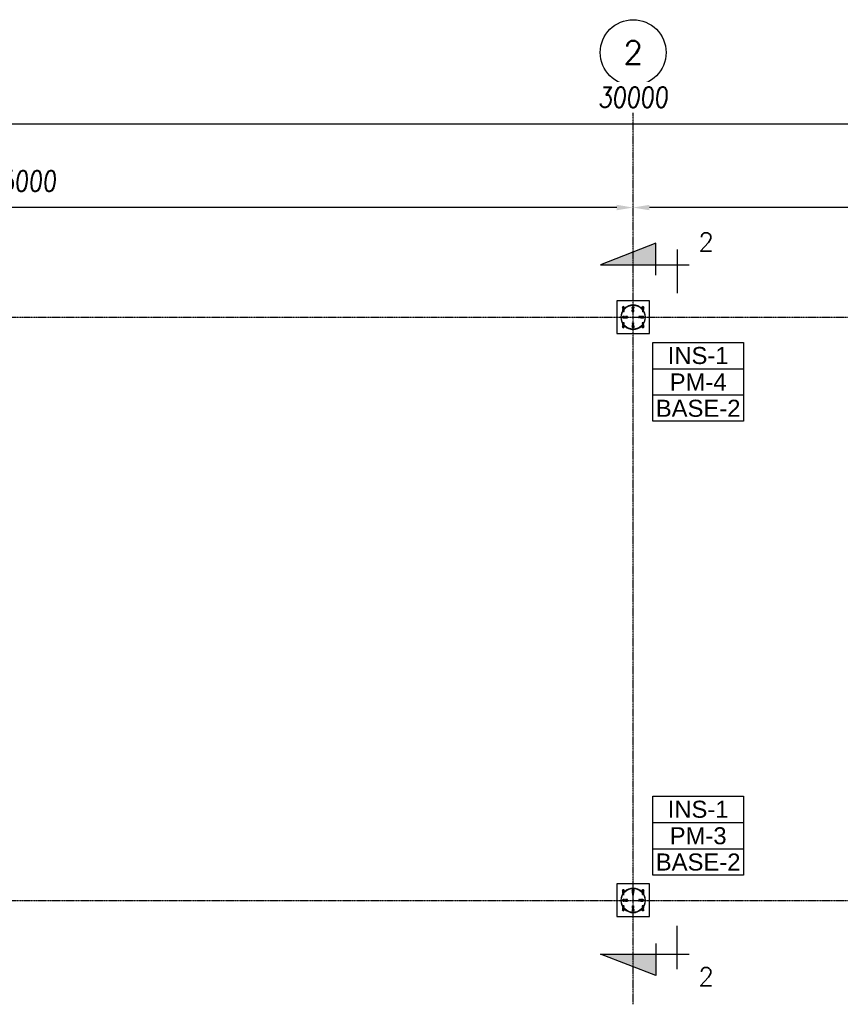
# Model space of a CAD drawing. Extents: x 238371 to 273404, y 87275 to 132019.
# Tile 8 of 10: x 248431 to 258491, y 119946 to 132019. Entities that reach past the tile are written whole.
import ezdxf
from ezdxf.enums import TextEntityAlignment as Align

# ---------------------------------------------------------------- set-up
doc = ezdxf.new("R2010")
doc.units = 0
doc.header["$LTSCALE"] = 10
doc.header["$MEASUREMENT"] = 0
doc.linetypes.add('DASHDOT', pattern=[1, 0.5, -0.25, 0, -0.25])
doc.linetypes.add('HIDDEN', pattern=[0.375, 0.25, -0.125])
doc.layers.get('0').update_dxf_attribs({"linetype": 'CONTINUOUS'})
doc.layers.get('Defpoints').update_dxf_attribs({"linetype": 'CONTINUOUS'})
for name, color, linetype in [('A', 2, 'DASHDOT'), ('BOLA', 4, 'CONTINUOUS'), ('COTAS', 7, 'CONTINUOUS'), ('FORIR', 4, 'CONTINUOUS'), ('G', 3, 'CONTINUOUS'), ('S', 7, 'CONTINUOUS'), ('TR', 6, 'HIDDEN')]:
    doc.layers.add(name, color=color, linetype=linetype)
doc.layers.add('REGUA80', color=4, linetype='CONTINUOUS', lineweight=25)
doc.styles.add('PADRAO MTL', font='txt.shx', dxfattribs={"width": 0.8, "oblique": 5})
doc.styles.add('REGUA175', font='txt.shx', dxfattribs={"width": 0.7, "height": 4.45})
doc.styles.get("Standard").update_dxf_attribs({"font": 'txt.shx', "width": 0.7, "oblique": 5})
doc.styles.add('Texto', font='arial.ttf')
doc.styles.add('TXT', font='txt.shx', dxfattribs={"width": 0.7})
doc.dimstyles.new('1-100', dxfattribs={"dimscale": 100, "dimtxt": 2.5, "dimasz": 2, "dimexe": 2, "dimexo": 2, "dimgap": 2, "dimtad": 1, "dimdec": 0, "dimdsep": 46, "dimtxsty": 'PADRAO MTL', "dimcen": 3, "dimclrd": 1, "dimclre": 1, "dimclrt": 7, "dimadec": 0, "dimazin": 0, "dimtfac": 1, "dimtdec": 0, "dimtmove": 0, "dimatfit": 3, "dimfxl": 1, "dimtfill": 1, "dimtolj": 1, "dimarcsym": 0})

# ---------------------------------------------------------------- blocks, each defined once
blk = doc.blocks.new('3D_INFOM')
blk.add_point((0, 0))
at = {"layer": 'FORIR', "flags": 1}
blk.add_attdef('MARK', (8, -4), '', height=5.26, dxfattribs=at)
blk = doc.blocks.new('3D_INFOTEXT')
blk.add_point((0, 0))
at = {"flags": 1}
for tag, p in [('MAR_PEZ', (7, 4)), ('POS_PEZ', (8, -4)), ('NOM_PRO', (8, -13)), ('LUN_PRO', (7, -22)), ('MAT_PRO', (8, -30)), ('HANDLE', (7, -39))]:
    blk.add_attdef(tag, p, '', height=5.26, dxfattribs=at)
blk = doc.blocks.new('Bola_3')
at = {"layer": 'BOLA'}
blk.add_circle((5.04, -1.01), 4.03, dxfattribs=at)
at = {"layer": 'BOLA', "color": 3, "style": 'REGUA175'}
blk.add_attdef('Z1B', text='', height=2.85, dxfattribs=at).set_placement((5.04, -1.01), align=Align.MIDDLE)
blk = doc.blocks.new('*D6')
at = {"layer": 'COTAS', "color": 1, "lineweight": -2, "transparency": 16777216}
blk.add_line((270751, 129715), (256151, 129715), dxfattribs=at)
at = {"layer": 'COTAS', "color": 1, "transparency": 16777216}
for points in [[(256151, 129749), (256151, 129682), (255951, 129715)], [(270751, 129749), (270751, 129682), (270951, 129715)]]:
    blk.add_solid(points, dxfattribs=at)
at = {"layer": 'Defpoints', "color": 0, "transparency": 16777216}
for p in [(255951, 129715), (255951, 129715), (270951, 129715)]:
    blk.add_point(p, dxfattribs=at)
at = {"layer": 'COTAS', "color": 7, "transparency": 16777216, "insert": (263451, 130040), "char_height": 250, "attachment_point": 5, "style": 'PADRAO MTL', "bg_fill": 3, "box_fill_scale": 1.25, "bg_fill_color": 256, "bg_fill_true_color": 13158600, "bg_fill_transparency": 0}
blk.add_mtext('\\A1;15000', dxfattribs=at)
blk = doc.blocks.new('*D7')
at = {"layer": 'COTAS', "color": 1, "lineweight": -2, "transparency": 16777216}
blk.add_line((255751, 129715), (241151, 129715), dxfattribs=at)
at = {"layer": 'COTAS', "color": 1, "transparency": 16777216}
for points in [[(241151, 129749), (241151, 129682), (240951, 129715)], [(255751, 129749), (255751, 129682), (255951, 129715)]]:
    blk.add_solid(points, dxfattribs=at)
at = {"layer": 'Defpoints', "color": 0, "transparency": 16777216}
for p in [(240951, 129715), (240951, 129715), (255951, 129715)]:
    blk.add_point(p, dxfattribs=at)
at = {"layer": 'COTAS', "color": 7, "transparency": 16777216, "insert": (248451, 130040), "char_height": 250, "attachment_point": 5, "style": 'PADRAO MTL', "bg_fill": 3, "box_fill_scale": 1.25, "bg_fill_color": 256, "bg_fill_true_color": 13158600, "bg_fill_transparency": 0}
blk.add_mtext('\\A1;15000', dxfattribs=at)
blk = doc.blocks.new('*D9')
at = {"layer": 'COTAS', "color": 1, "lineweight": -2, "transparency": 16777216}
blk.add_line((241151, 130742), (270751, 130742), dxfattribs=at)
at = {"layer": 'COTAS', "color": 1, "transparency": 16777216}
for points in [[(241151, 130775), (241151, 130708), (240951, 130742)], [(270751, 130775), (270751, 130708), (270951, 130742)]]:
    blk.add_solid(points, dxfattribs=at)
at = {"layer": 'Defpoints', "color": 0, "transparency": 16777216}
for p in [(240951, 130742), (270951, 130742), (270951, 130742)]:
    blk.add_point(p, dxfattribs=at)
at = {"layer": 'COTAS', "color": 7, "transparency": 16777216, "insert": (255951, 131067), "char_height": 250, "attachment_point": 5, "style": 'PADRAO MTL', "bg_fill": 3, "box_fill_scale": 1.25, "bg_fill_color": 256, "bg_fill_true_color": 13158600, "bg_fill_transparency": 0}
blk.add_mtext('\\A1;30000', dxfattribs=at)
blk = doc.blocks.new('NOM_PILAR')
for p, q in [((-5.56, -3.22), (5.56, -3.22)), ((-5.56, -6.44), (5.56, -6.44))]:
    blk.add_line(p, q)
blk.add_lwpolyline([(-5.56, 0), (5.56, 0), (5.56, -9.67), (-5.56, -9.67)], close=True)
at = {"layer": 'REGUA80', "style": 'Texto'}
for tag, p in [('PILAR', (0, -2.65)), ('20X30', (0, -5.9)), ('CHU-02', (0, -9.12))]:
    blk.add_attdef(tag, text='', height=2.09, dxfattribs=at).set_placement(p, align=Align.CENTER)
blk = doc.blocks.new('Sim-corte')
blk.add_hatch(color=1).paths.add_polyline_path([(16.36, 2.74), (9.57, 5.38), (9.57, 2.74)])
at = {"color": 1}
for points in [[(9.57, 1.46), (9.57, 5.38), (16.36, 2.74), (5.49, 2.74)], [(6.97, 4.6), (6.97, -0.74)]]:
    blk.add_lwpolyline(points, dxfattribs=at)
at = {"color": 0, "style": 'TXT', "oblique": -180, "text_generation_flag": 6}
blk.add_attdef('1', (3.64, 4.4), '', height=2.24, rotation=180, dxfattribs=at)

msp = doc.modelspace()

# ---------------------------------------------------------------- linework, layer by layer
at = {"layer": 'A'}
for p, q in [((255951.1, 119946), (255951.1, 131213)), ((239880.8, 128370.6), (272700.5, 128370.6)), ((239880.8, 121220.6), (272700.5, 121220.6))]:
    msp.add_line(p, q, dxfattribs=at)
at = {"layer": 'G'}
for p, q in [((255751.1, 128571.7), (255751.1, 128491.7)), ((256151.1, 128571.7), (255751.1, 128571.7)), ((255751.1, 128491.7), (255751.1, 128371.7)), ((255820.6, 128491.7), (255823.7, 128499.1)), ((255823.7, 128484.3), (255820.6, 128491.7)), ((255824.3, 128498.5), (255821.5, 128491.7)), ((255821.5, 128491.7), (255824.3, 128485)), ((255823.7, 128499.1), (255831.1, 128502.2)), ((255831.1, 128481.2), (255823.7, 128484.3)), ((255831.1, 128501.2), (255824.3, 128498.5)), ((255824.3, 128485), (255831.1, 128482.2)), ((255831.1, 128502.2), (255838.5, 128499.1)), ((255837.8, 128498.5), (255831.1, 128501.2)), ((255831.1, 128482.2), (255837.8, 128485)), ((255838.5, 128484.3), (255831.1, 128481.2)), ((255840.6, 128491.7), (255837.8, 128498.5)), ((255837.8, 128485), (255840.6, 128491.7)), ((255838.5, 128499.1), (255841.6, 128491.7)), ((255841.6, 128491.7), (255838.5, 128484.3)), ((255940.6, 128491.7), (255943.7, 128499.1)), ((255943.7, 128484.3), (255940.6, 128491.7)), ((255944.3, 128498.5), (255941.5, 128491.7)), ((255941.5, 128491.7), (255944.3, 128485)), ((255943.7, 128499.1), (255951.1, 128502.2)), ((255951.1, 128481.2), (255943.7, 128484.3)), ((255951.1, 128501.2), (255944.3, 128498.5)), ((255944.3, 128485), (255951.1, 128482.2)), ((255951.1, 128502.2), (255958.5, 128499.1)), ((255957.8, 128498.5), (255951.1, 128501.2)), ((255951.1, 128482.2), (255957.8, 128485)), ((255958.5, 128484.3), (255951.1, 128481.2)), ((255960.6, 128491.7), (255957.8, 128498.5)), ((255957.8, 128485), (255960.6, 128491.7)), ((255958.5, 128499.1), (255961.6, 128491.7)), ((255961.2, 128490.8), (255958.5, 128484.3)), ((255961.6, 128491.7), (255961.2, 128490.8)), ((256060.6, 128490.8), (256063.7, 128498.3)), ((256063.7, 128483.4), (256060.6, 128490.8)), ((256064.3, 128498.5), (256061.5, 128491.7)), ((256061.5, 128491.7), (256064.3, 128485)), ((256063.7, 128498.3), (256071.1, 128501.3)), ((256071.1, 128480.3), (256063.7, 128483.4)), ((256071.1, 128501.2), (256064.3, 128498.5)), ((256064.3, 128485), (256071.1, 128482.2)), ((256071.1, 128501.3), (256078.5, 128498.3)), ((256077.8, 128498.5), (256071.1, 128501.2)), ((256071.1, 128482.2), (256077.8, 128485)), ((256078.5, 128483.4), (256071.1, 128480.3)), ((256080.6, 128491.7), (256077.8, 128498.5)), ((256077.8, 128485), (256080.6, 128491.7)), ((256078.5, 128498.3), (256081.6, 128490.8)), ((256081.6, 128490.8), (256078.5, 128483.4)), ((256151.1, 128171.7), (256151.1, 128571.7)), ((255751.1, 128371.7), (255751.1, 128251.7)), ((255820.6, 128371.7), (255823.7, 128379.1)), ((255823.7, 128364.3), (255820.6, 128371.7)), ((255824.3, 128378.5), (255821.5, 128371.7)), ((255821.5, 128371.7), (255824.3, 128365)), ((255823.7, 128379.1), (255831.1, 128382.2)), ((255831.1, 128361.2), (255823.7, 128364.3)), ((255831.1, 128381.2), (255824.3, 128378.5)), ((255824.3, 128365), (255831.1, 128362.2)), ((255831.1, 128382.2), (255838.5, 128379.1)), ((255837.8, 128378.5), (255831.1, 128381.2)), ((255831.1, 128362.2), (255837.8, 128365)), ((255838.5, 128364.3), (255831.1, 128361.2)), ((255840.6, 128371.7), (255837.8, 128378.5)), ((255837.8, 128365), (255840.6, 128371.7)), ((255838.5, 128379.1), (255841.6, 128371.7)), ((255841.6, 128371.7), (255838.5, 128364.3)), ((256060.6, 128371.7), (256063.7, 128379.1)), ((256063.7, 128364.3), (256060.6, 128371.7)), ((256064.3, 128378.5), (256061.5, 128371.7)), ((256061.5, 128371.7), (256064.3, 128365)), ((256063.7, 128379.1), (256071.1, 128382.2)), ((256071.1, 128361.2), (256063.7, 128364.3)), ((256071.1, 128381.2), (256064.3, 128378.5)), ((256064.3, 128365), (256071.1, 128362.2)), ((256071.1, 128382.2), (256078.5, 128379.1)), ((256077.8, 128378.5), (256071.1, 128381.2)), ((256071.1, 128362.2), (256077.8, 128365)), ((256078.5, 128364.3), (256071.1, 128361.2)), ((256080.6, 128371.7), (256077.8, 128378.5)), ((256077.8, 128365), (256080.6, 128371.7)), ((256078.5, 128379.1), (256081.6, 128371.7)), ((256081.6, 128371.7), (256078.5, 128364.3)), ((255751.1, 128251.7), (255751.1, 128171.7)), ((255820.6, 128251.7), (255823.7, 128259.1)), ((255823.7, 128244.3), (255820.6, 128251.7)), ((255824.3, 128258.5), (255821.5, 128251.7)), ((255821.5, 128251.7), (255824.3, 128245)), ((255823.7, 128259.1), (255831.1, 128262.2)), ((255831.1, 128241.2), (255823.7, 128244.3)), ((255831.1, 128261.2), (255824.3, 128258.5)), ((255824.3, 128245), (255831.1, 128242.2)), ((255831.1, 128262.2), (255838.5, 128259.1)), ((255837.8, 128258.5), (255831.1, 128261.2)), ((255831.1, 128242.2), (255837.8, 128245)), ((255838.5, 128244.3), (255831.1, 128241.2)), ((255840.6, 128251.7), (255837.8, 128258.5)), ((255837.8, 128245), (255840.6, 128251.7)), ((255838.5, 128259.1), (255841.6, 128251.7)), ((255841.6, 128251.7), (255838.5, 128244.3)), ((255940.6, 128251.7), (255943.7, 128259.1)), ((255943.7, 128244.3), (255940.6, 128251.7)), ((255944.3, 128258.5), (255941.5, 128251.7)), ((255941.5, 128251.7), (255944.3, 128245)), ((255943.7, 128259.1), (255951.1, 128262.2)), ((255951.1, 128241.2), (255943.7, 128244.3)), ((255951.1, 128261.2), (255944.3, 128258.5)), ((255944.3, 128245), (255951.1, 128242.2)), ((255951.1, 128262.2), (255958.5, 128259.1)), ((255957.8, 128258.5), (255951.1, 128261.2)), ((255951.1, 128242.2), (255957.8, 128245)), ((255958.5, 128244.3), (255951.1, 128241.2)), ((255960.6, 128251.7), (255957.8, 128258.5)), ((255957.8, 128245), (255960.6, 128251.7)), ((255958.5, 128259.1), (255961.6, 128251.7)), ((255961.6, 128251.7), (255958.5, 128244.3)), ((256060.6, 128251.7), (256063.7, 128259.1)), ((256063.7, 128244.3), (256060.6, 128251.7)), ((256064.3, 128258.5), (256061.5, 128251.7)), ((256061.5, 128251.7), (256064.3, 128245)), ((256063.7, 128259.1), (256071.1, 128262.2)), ((256071.1, 128241.2), (256063.7, 128244.3)), ((256071.1, 128261.2), (256064.3, 128258.5)), ((256064.3, 128245), (256071.1, 128242.2)), ((256071.1, 128262.2), (256078.5, 128259.1)), ((256077.8, 128258.5), (256071.1, 128261.2)), ((256071.1, 128242.2), (256077.8, 128245)), ((256078.5, 128244.3), (256071.1, 128241.2)), ((256080.6, 128251.7), (256077.8, 128258.5)), ((256077.8, 128245), (256080.6, 128251.7)), ((256078.5, 128259.1), (256081.6, 128251.7)), ((256081.6, 128251.7), (256078.5, 128244.3)), ((255751.1, 128171.7), (256151.1, 128171.7)), ((255751.1, 121421.7), (255751.1, 121341.7)), ((256151.1, 121421.7), (255751.1, 121421.7)), ((255751.1, 121341.7), (255751.1, 121221.7)), ((255820.6, 121341.7), (255823.7, 121349.1)), ((255823.7, 121334.3), (255820.6, 121341.7)), ((255824.3, 121348.5), (255821.5, 121341.7)), ((255821.5, 121341.7), (255824.3, 121335)), ((255823.7, 121349.1), (255831.1, 121352.2)), ((255831.1, 121331.2), (255823.7, 121334.3)), ((255831.1, 121351.2), (255824.3, 121348.5)), ((255824.3, 121335), (255831.1, 121332.2)), ((255831.1, 121352.2), (255838.5, 121349.1)), ((255837.8, 121348.5), (255831.1, 121351.2)), ((255831.1, 121332.2), (255837.8, 121335)), ((255838.5, 121334.3), (255831.1, 121331.2)), ((255840.6, 121341.7), (255837.8, 121348.5)), ((255837.8, 121335), (255840.6, 121341.7)), ((255838.5, 121349.1), (255841.6, 121341.7)), ((255841.6, 121341.7), (255838.5, 121334.3)), ((255940.6, 121341.7), (255943.7, 121349.1)), ((255943.7, 121334.3), (255940.6, 121341.7)), ((255944.3, 121348.5), (255941.5, 121341.7)), ((255941.5, 121341.7), (255944.3, 121335)), ((255943.7, 121349.1), (255951.1, 121352.2)), ((255951.1, 121331.2), (255943.7, 121334.3)), ((255951.1, 121351.2), (255944.3, 121348.5)), ((255944.3, 121335), (255951.1, 121332.2)), ((255951.1, 121352.2), (255958.5, 121349.1)), ((255957.8, 121348.5), (255951.1, 121351.2)), ((255951.1, 121332.2), (255957.8, 121335)), ((255958.5, 121334.3), (255951.1, 121331.2)), ((255960.6, 121341.7), (255957.8, 121348.5)), ((255957.8, 121335), (255960.6, 121341.7)), ((255958.5, 121349.1), (255961.6, 121341.7)), ((255961.2, 121340.8), (255958.5, 121334.3)), ((255961.6, 121341.7), (255961.2, 121340.8)), ((256060.6, 121340.8), (256063.7, 121348.3)), ((256063.7, 121333.4), (256060.6, 121340.8)), ((256064.3, 121348.5), (256061.5, 121341.7)), ((256061.5, 121341.7), (256064.3, 121335)), ((256063.7, 121348.3), (256071.1, 121351.3)), ((256071.1, 121330.3), (256063.7, 121333.4)), ((256071.1, 121351.2), (256064.3, 121348.5)), ((256064.3, 121335), (256071.1, 121332.2)), ((256071.1, 121351.3), (256078.5, 121348.3)), ((256077.8, 121348.5), (256071.1, 121351.2)), ((256071.1, 121332.2), (256077.8, 121335)), ((256078.5, 121333.4), (256071.1, 121330.3)), ((256080.6, 121341.7), (256077.8, 121348.5)), ((256077.8, 121335), (256080.6, 121341.7)), ((256078.5, 121348.3), (256081.6, 121340.8)), ((256081.6, 121340.8), (256078.5, 121333.4)), ((256151.1, 121021.7), (256151.1, 121421.7)), ((255751.1, 121221.7), (255751.1, 121101.7)), ((255820.6, 121221.7), (255823.7, 121229.1)), ((255823.7, 121214.3), (255820.6, 121221.7)), ((255824.3, 121228.5), (255821.5, 121221.7)), ((255821.5, 121221.7), (255824.3, 121215)), ((255823.7, 121229.1), (255831.1, 121232.2)), ((255831.1, 121211.2), (255823.7, 121214.3)), ((255831.1, 121231.2), (255824.3, 121228.5)), ((255824.3, 121215), (255831.1, 121212.2)), ((255831.1, 121232.2), (255838.5, 121229.1)), ((255837.8, 121228.5), (255831.1, 121231.2)), ((255831.1, 121212.2), (255837.8, 121215)), ((255838.5, 121214.3), (255831.1, 121211.2)), ((255840.6, 121221.7), (255837.8, 121228.5)), ((255837.8, 121215), (255840.6, 121221.7)), ((255838.5, 121229.1), (255841.6, 121221.7)), ((255841.6, 121221.7), (255838.5, 121214.3)), ((256060.6, 121221.7), (256063.7, 121229.1)), ((256063.7, 121214.3), (256060.6, 121221.7)), ((256064.3, 121228.5), (256061.5, 121221.7)), ((256061.5, 121221.7), (256064.3, 121215)), ((256063.7, 121229.1), (256071.1, 121232.2)), ((256071.1, 121211.2), (256063.7, 121214.3)), ((256071.1, 121231.2), (256064.3, 121228.5)), ((256064.3, 121215), (256071.1, 121212.2)), ((256071.1, 121232.2), (256078.5, 121229.1)), ((256077.8, 121228.5), (256071.1, 121231.2)), ((256071.1, 121212.2), (256077.8, 121215)), ((256078.5, 121214.3), (256071.1, 121211.2)), ((256080.6, 121221.7), (256077.8, 121228.5)), ((256077.8, 121215), (256080.6, 121221.7)), ((256078.5, 121229.1), (256081.6, 121221.7)), ((256081.6, 121221.7), (256078.5, 121214.3)), ((255751.1, 121101.7), (255751.1, 121021.7)), ((255820.6, 121101.7), (255823.7, 121109.1)), ((255823.7, 121094.3), (255820.6, 121101.7)), ((255824.3, 121108.5), (255821.5, 121101.7)), ((255821.5, 121101.7), (255824.3, 121095)), ((255823.7, 121109.1), (255831.1, 121112.2)), ((255831.1, 121091.2), (255823.7, 121094.3)), ((255831.1, 121111.2), (255824.3, 121108.5)), ((255824.3, 121095), (255831.1, 121092.2)), ((255831.1, 121112.2), (255838.5, 121109.1)), ((255837.8, 121108.5), (255831.1, 121111.2)), ((255831.1, 121092.2), (255837.8, 121095)), ((255838.5, 121094.3), (255831.1, 121091.2)), ((255840.6, 121101.7), (255837.8, 121108.5)), ((255837.8, 121095), (255840.6, 121101.7)), ((255838.5, 121109.1), (255841.6, 121101.7)), ((255841.6, 121101.7), (255838.5, 121094.3)), ((255940.6, 121101.7), (255943.7, 121109.1)), ((255943.7, 121094.3), (255940.6, 121101.7)), ((255944.3, 121108.5), (255941.5, 121101.7)), ((255941.5, 121101.7), (255944.3, 121095)), ((255943.7, 121109.1), (255951.1, 121112.2)), ((255951.1, 121091.2), (255943.7, 121094.3)), ((255951.1, 121111.2), (255944.3, 121108.5)), ((255944.3, 121095), (255951.1, 121092.2)), ((255951.1, 121112.2), (255958.5, 121109.1)), ((255957.8, 121108.5), (255951.1, 121111.2)), ((255951.1, 121092.2), (255957.8, 121095)), ((255958.5, 121094.3), (255951.1, 121091.2)), ((255960.6, 121101.7), (255957.8, 121108.5)), ((255957.8, 121095), (255960.6, 121101.7)), ((255958.5, 121109.1), (255961.6, 121101.7)), ((255961.6, 121101.7), (255958.5, 121094.3)), ((256060.6, 121101.7), (256063.7, 121109.1)), ((256063.7, 121094.3), (256060.6, 121101.7)), ((256064.3, 121108.5), (256061.5, 121101.7)), ((256061.5, 121101.7), (256064.3, 121095)), ((256063.7, 121109.1), (256071.1, 121112.2)), ((256071.1, 121091.2), (256063.7, 121094.3)), ((256071.1, 121111.2), (256064.3, 121108.5)), ((256064.3, 121095), (256071.1, 121092.2)), ((256071.1, 121112.2), (256078.5, 121109.1)), ((256077.8, 121108.5), (256071.1, 121111.2)), ((256071.1, 121092.2), (256077.8, 121095)), ((256078.5, 121094.3), (256071.1, 121091.2)), ((256080.6, 121101.7), (256077.8, 121108.5)), ((256077.8, 121095), (256080.6, 121101.7)), ((256078.5, 121109.1), (256081.6, 121101.7)), ((256081.6, 121101.7), (256078.5, 121094.3)), ((255751.1, 121021.7), (256151.1, 121021.7))]:
    msp.add_line(p, q, dxfattribs=at)
at = {"layer": 'S'}
for p, q in [((255826.4, 128453.6), (255812.5, 128427.7)), ((255845, 128476.3), (255826.4, 128453.6)), ((255829.5, 128451.5), (255847.7, 128473.7)), ((255867.7, 128495), (255845, 128476.3)), ((255847.7, 128473.7), (255869.8, 128491.9)), ((255893.7, 128508.9), (255867.7, 128495)), ((255869.8, 128491.9), (255895.1, 128505.4)), ((255921.8, 128517.4), (255893.7, 128508.9)), ((255895.1, 128505.4), (255922.5, 128513.7)), ((255951.1, 128520.3), (255921.8, 128517.4)), ((255922.5, 128513.7), (255951.1, 128516.5)), ((255980.3, 128517.4), (255951.1, 128520.3)), ((255951.1, 128516.5), (255979.6, 128513.7)), ((255979.6, 128513.7), (256007, 128505.4)), ((256008.5, 128508.9), (255980.3, 128517.4)), ((256007, 128505.4), (256032.3, 128491.9)), ((256034.4, 128495), (256008.5, 128508.9)), ((256032.3, 128491.9), (256054.5, 128473.7)), ((256057.1, 128476.3), (256034.4, 128495)), ((256054.5, 128473.7), (256072.7, 128451.5)), ((256075.8, 128453.6), (256057.1, 128476.3)), ((256089.7, 128427.7), (256075.8, 128453.6)), ((255804, 128399.5), (255801.1, 128370.3)), ((255801.1, 128370.3), (255804, 128341)), ((255812.5, 128427.7), (255804, 128399.5)), ((255804, 128341), (255812.5, 128312.9)), ((255804.8, 128370.3), (255807.6, 128398.8)), ((255807.6, 128341.7), (255804.8, 128370.3)), ((255807.6, 128398.8), (255816, 128426.2)), ((255816, 128314.3), (255807.6, 128341.7)), ((255816, 128426.2), (255829.5, 128451.5)), ((256072.7, 128451.5), (256086.2, 128426.2)), ((256086.2, 128426.2), (256094.5, 128398.8)), ((256094.5, 128341.7), (256086.2, 128314.3)), ((256098.2, 128399.5), (256089.7, 128427.7)), ((256089.7, 128312.9), (256098.2, 128341)), ((256094.5, 128398.8), (256097.3, 128370.3)), ((256097.3, 128370.3), (256094.5, 128341.7)), ((256101.1, 128370.3), (256098.2, 128399.5)), ((256098.2, 128341), (256101.1, 128370.3)), ((255812.5, 128312.9), (255826.4, 128286.9)), ((255829.5, 128289), (255816, 128314.3)), ((255826.4, 128286.9), (255845, 128264.2)), ((255847.7, 128266.9), (255829.5, 128289)), ((255845, 128264.2), (255867.7, 128245.6)), ((255869.8, 128248.7), (255847.7, 128266.9)), ((255867.7, 128245.6), (255893.7, 128231.7)), ((255895.1, 128235.2), (255869.8, 128248.7)), ((255893.7, 128231.7), (255921.8, 128223.2)), ((255922.5, 128226.8), (255895.1, 128235.2)), ((255921.8, 128223.2), (255951.1, 128220.3)), ((255951.1, 128224), (255922.5, 128226.8)), ((255979.6, 128226.8), (255951.1, 128224)), ((255951.1, 128220.3), (255980.3, 128223.2)), ((256007, 128235.2), (255979.6, 128226.8)), ((255980.3, 128223.2), (256008.5, 128231.7)), ((256032.3, 128248.7), (256007, 128235.2)), ((256008.5, 128231.7), (256034.4, 128245.6)), ((256054.5, 128266.9), (256032.3, 128248.7)), ((256034.4, 128245.6), (256057.1, 128264.2)), ((256072.7, 128289), (256054.5, 128266.9)), ((256057.1, 128264.2), (256075.8, 128286.9)), ((256086.2, 128314.3), (256072.7, 128289)), ((256075.8, 128286.9), (256089.7, 128312.9)), ((255867.7, 121345.3), (255845, 121326.6)), ((255847.7, 121324), (255869.8, 121342.1)), ((255893.7, 121359.1), (255867.7, 121345.3)), ((255869.8, 121342.1), (255895.1, 121355.7)), ((255921.8, 121367.7), (255893.7, 121359.1)), ((255895.1, 121355.7), (255922.5, 121364)), ((255951.1, 121370.5), (255921.8, 121367.7)), ((255922.5, 121364), (255951.1, 121366.8)), ((255980.3, 121367.7), (255951.1, 121370.5)), ((255951.1, 121366.8), (255979.6, 121364)), ((255979.6, 121364), (256007, 121355.7)), ((256008.5, 121359.1), (255980.3, 121367.7)), ((256007, 121355.7), (256032.3, 121342.1)), ((256034.4, 121345.3), (256008.5, 121359.1)), ((256032.3, 121342.1), (256054.5, 121324)), ((256057.1, 121326.6), (256034.4, 121345.3)), ((255804, 121249.8), (255801.1, 121220.5)), ((255801.1, 121220.5), (255804, 121191.3)), ((255812.5, 121277.9), (255804, 121249.8)), ((255804.8, 121220.5), (255807.6, 121249.1)), ((255807.6, 121192), (255804.8, 121220.5)), ((255807.6, 121249.1), (255816, 121276.5)), ((255826.4, 121303.9), (255812.5, 121277.9)), ((255816, 121276.5), (255829.5, 121301.8)), ((255845, 121326.6), (255826.4, 121303.9)), ((255829.5, 121301.8), (255847.7, 121324)), ((256054.5, 121324), (256072.7, 121301.8)), ((256075.8, 121303.9), (256057.1, 121326.6)), ((256072.7, 121301.8), (256086.2, 121276.5)), ((256089.7, 121277.9), (256075.8, 121303.9)), ((256086.2, 121276.5), (256094.5, 121249.1)), ((256098.2, 121249.8), (256089.7, 121277.9)), ((256094.5, 121249.1), (256097.3, 121220.5)), ((256097.3, 121220.5), (256094.5, 121192)), ((256101.1, 121220.5), (256098.2, 121249.8)), ((256098.2, 121191.3), (256101.1, 121220.5)), ((255804, 121191.3), (255812.5, 121163.1)), ((255816, 121164.6), (255807.6, 121192)), ((255812.5, 121163.1), (255826.4, 121137.2)), ((255829.5, 121139.3), (255816, 121164.6)), ((255826.4, 121137.2), (255845, 121114.5)), ((255847.7, 121117.1), (255829.5, 121139.3)), ((255845, 121114.5), (255867.7, 121095.8)), ((255869.8, 121098.9), (255847.7, 121117.1)), ((255867.7, 121095.8), (255893.7, 121082)), ((255895.1, 121085.4), (255869.8, 121098.9)), ((256032.3, 121098.9), (256007, 121085.4)), ((256008.5, 121082), (256034.4, 121095.8)), ((256054.5, 121117.1), (256032.3, 121098.9)), ((256034.4, 121095.8), (256057.1, 121114.5)), ((256072.7, 121139.3), (256054.5, 121117.1)), ((256057.1, 121114.5), (256075.8, 121137.2)), ((256086.2, 121164.6), (256072.7, 121139.3)), ((256075.8, 121137.2), (256089.7, 121163.1)), ((256094.5, 121192), (256086.2, 121164.6)), ((256089.7, 121163.1), (256098.2, 121191.3)), ((255893.7, 121082), (255921.8, 121073.4)), ((255922.5, 121077.1), (255895.1, 121085.4)), ((255921.8, 121073.4), (255951.1, 121070.5)), ((255951.1, 121074.3), (255922.5, 121077.1)), ((255979.6, 121077.1), (255951.1, 121074.3)), ((255951.1, 121070.5), (255980.3, 121073.4)), ((256007, 121085.4), (255979.6, 121077.1)), ((255980.3, 121073.4), (256008.5, 121082))]:
    msp.add_line(p, q, dxfattribs=at)
at = {"layer": 'TR'}
for p, q in [((255821.5, 128491.7), (255821.5, 128489.4)), ((255821.5, 128489.4), (255821.5, 128444.6)), ((255824.3, 128498.5), (255824.3, 128485)), ((255824.3, 128485), (255824.3, 128484)), ((255824.3, 128484), (255824.3, 128449.8)), ((255831.1, 128501.2), (255831.1, 128482.2)), ((255831.1, 128501.2), (255831.1, 128501.2)), ((255831.1, 128481.2), (255831.1, 128482.2)), ((255831.1, 128459.4), (255831.1, 128481.2)), ((255831.1, 128453.5), (255831.1, 128459.4)), ((255831.1, 128441.7), (255831.1, 128453.5)), ((255837.8, 128498.5), (255837.8, 128485)), ((255837.8, 128484), (255837.8, 128485)), ((255837.8, 128467.6), (255837.8, 128484)), ((255837.8, 128461.7), (255837.8, 128467.6)), ((255837.8, 128441.7), (255837.8, 128461.7)), ((255840.6, 128489.4), (255840.6, 128491.7)), ((255840.6, 128471), (255840.6, 128489.4)), ((255840.6, 128465.1), (255840.6, 128471)), ((255840.6, 128441.7), (255840.6, 128465.1)), ((255941.5, 128489.4), (255941.5, 128491.7)), ((255941.5, 128441.7), (255941.5, 128489.4)), ((255944.3, 128498.5), (255944.3, 128485)), ((255944.3, 128485), (255944.3, 128484)), ((255944.3, 128484), (255944.3, 128441.7)), ((255951.1, 128501.2), (255951.1, 128482.2)), ((255951.1, 128501.2), (255951.1, 128501.2)), ((255951.1, 128481.2), (255951.1, 128482.2)), ((255951.1, 128441.7), (255951.1, 128481.2)), ((255957.8, 128498.5), (255957.8, 128485)), ((255957.8, 128484), (255957.8, 128485)), ((255957.8, 128441.7), (255957.8, 128484)), ((255960.6, 128489.4), (255960.6, 128491.7)), ((255960.6, 128441.7), (255960.6, 128489.4)), ((256061.5, 128491.7), (256061.5, 128488.5)), ((256061.5, 128488.5), (256061.5, 128471)), ((256061.5, 128471), (256061.5, 128465.1)), ((256061.5, 128465.1), (256061.5, 128441.7)), ((256064.3, 128498.5), (256064.3, 128485)), ((256064.3, 128485), (256064.3, 128483.1)), ((256064.3, 128483.1), (256064.3, 128467.6)), ((256064.3, 128467.6), (256064.3, 128461.7)), ((256064.3, 128461.7), (256064.3, 128441.7)), ((256064.3, 128461.7), (256064.3, 128441.7)), ((256071.1, 128501.2), (256071.1, 128482.2)), ((256071.1, 128501.2), (256071.1, 128501.2)), ((256071.1, 128480.3), (256071.1, 128482.2)), ((256071.1, 128459.4), (256071.1, 128480.3)), ((256071.1, 128453.5), (256071.1, 128459.4)), ((256071.1, 128453.5), (256071.1, 128441.7)), ((256071.1, 128441.7), (256071.1, 128453.5)), ((256077.8, 128498.5), (256077.8, 128485)), ((256077.8, 128483.1), (256077.8, 128485)), ((256077.8, 128449.8), (256077.8, 128483.1)), ((256080.6, 128488.5), (256080.6, 128491.7)), ((256080.6, 128444.6), (256080.6, 128488.5)), ((255821.5, 128444.6), (255821.5, 128441.7)), ((255821.5, 128441.7), (255824.2, 128441.7)), ((255840.6, 128371.7), (255821.5, 128371.7)), ((255824.2, 128441.7), (255824.3, 128441.7)), ((255824.3, 128449.8), (255824.3, 128441.9)), ((255824.3, 128441.9), (255824.3, 128441.7)), ((255824.3, 128441.9), (255824.3, 128441.7)), ((255824.3, 128441.7), (255831.1, 128441.7)), ((255837.8, 128378.5), (255824.3, 128378.5)), ((255837.8, 128365), (255824.3, 128365)), ((255831.1, 128441.7), (255837.8, 128441.7)), ((255833.4, 128381.2), (255831.1, 128381.2)), ((255831.1, 128362.2), (255833.4, 128362.2)), ((255881.1, 128381.2), (255833.4, 128381.2)), ((255833.4, 128362.2), (255881.1, 128362.2)), ((255837.8, 128441.7), (255840.6, 128441.7)), ((255838.8, 128378.5), (255837.8, 128378.5)), ((255837.8, 128365), (255838.8, 128365)), ((255881.1, 128378.5), (255838.8, 128378.5)), ((255838.8, 128365), (255881.1, 128365)), ((255840.6, 128371.7), (255841.6, 128371.7)), ((255841.6, 128371.7), (255881.1, 128371.7)), ((255881.1, 128378.5), (255881.1, 128381.2)), ((255881.1, 128371.7), (255881.1, 128378.5)), ((255881.1, 128365), (255881.1, 128371.7)), ((255881.1, 128362.2), (255881.1, 128365)), ((255944.3, 128441.7), (255941.5, 128441.7)), ((255941.5, 128441.7), (255944.3, 128441.7)), ((255944.3, 128441.7), (255951.1, 128441.7)), ((255957.8, 128441.7), (255951.1, 128441.7)), ((255951.1, 128441.7), (255957.8, 128441.7)), ((255960.6, 128441.7), (255957.8, 128441.7)), ((255957.8, 128441.7), (255960.6, 128441.7)), ((256068.7, 128381.2), (256021.1, 128381.2)), ((256021.1, 128381.2), (256021.1, 128378.5)), ((256063.4, 128378.5), (256021.1, 128378.5)), ((256021.1, 128378.5), (256021.1, 128371.7)), ((256021.1, 128371.7), (256060.6, 128371.7)), ((256021.1, 128371.7), (256021.1, 128365)), ((256021.1, 128365), (256063.4, 128365)), ((256021.1, 128365), (256021.1, 128362.2)), ((256021.1, 128362.2), (256068.7, 128362.2)), ((256060.6, 128371.7), (256061.5, 128371.7)), ((256064.3, 128441.7), (256061.5, 128441.7)), ((256061.5, 128441.7), (256064.3, 128441.7)), ((256080.6, 128371.7), (256061.5, 128371.7)), ((256064.3, 128378.5), (256063.4, 128378.5)), ((256063.4, 128365), (256064.3, 128365)), ((256071.1, 128441.7), (256064.3, 128441.7)), ((256064.3, 128441.7), (256071.1, 128441.7)), ((256077.8, 128378.5), (256064.3, 128378.5)), ((256077.8, 128365), (256064.3, 128365)), ((256071.1, 128381.2), (256068.7, 128381.2)), ((256068.7, 128362.2), (256071.1, 128362.2)), ((256077.8, 128441.7), (256071.1, 128441.7)), ((256071.1, 128441.7), (256077.8, 128441.7)), ((256077.8, 128441.9), (256077.8, 128449.8)), ((256077.8, 128441.7), (256077.8, 128441.9)), ((256077.8, 128441.7), (256077.9, 128441.7)), ((256077.9, 128441.7), (256080.6, 128441.7)), ((256080.6, 128441.7), (256080.6, 128444.6)), ((255822.7, 128301.7), (255821.5, 128301.7)), ((255821.5, 128301.7), (255821.5, 128295.9)), ((255821.5, 128295.9), (255821.5, 128254.1)), ((255821.5, 128254.1), (255821.5, 128251.7)), ((255821.5, 128251.7), (255821.5, 128251.7)), ((255824.3, 128301.7), (255822.7, 128301.7)), ((255831.1, 128301.7), (255824.3, 128301.7)), ((255824.3, 128301.7), (255824.3, 128298.6)), ((255824.3, 128298.6), (255824.3, 128290.7)), ((255824.3, 128290.7), (255824.3, 128259.4)), ((255824.3, 128259.4), (255824.3, 128258.5)), ((255824.3, 128258.5), (255824.3, 128245)), ((255824.3, 128258.5), (255824.3, 128258.5)), ((255824.3, 128245), (255824.3, 128245)), ((255837.8, 128301.7), (255831.1, 128301.7)), ((255831.1, 128287.1), (255831.1, 128301.7)), ((255831.1, 128281.2), (255831.1, 128287.1)), ((255831.1, 128262.2), (255831.1, 128281.2)), ((255831.1, 128261.2), (255831.1, 128262.2)), ((255831.1, 128261.2), (255831.1, 128242.2)), ((255840.6, 128301.7), (255837.8, 128301.7)), ((255837.8, 128278.9), (255837.8, 128301.7)), ((255837.8, 128273), (255837.8, 128278.9)), ((255837.8, 128259.4), (255837.8, 128273)), ((255837.8, 128258.5), (255837.8, 128259.4)), ((255837.8, 128258.5), (255837.8, 128245)), ((255837.8, 128258.5), (255837.8, 128258.5)), ((255837.8, 128245), (255837.8, 128245)), ((255840.6, 128275.5), (255840.6, 128301.7)), ((255840.6, 128269.6), (255840.6, 128275.5)), ((255840.6, 128254.1), (255840.6, 128269.6)), ((255840.6, 128251.7), (255840.6, 128254.1)), ((255840.6, 128251.7), (255840.6, 128251.7)), ((255944.3, 128301.7), (255941.5, 128301.7)), ((255941.5, 128301.7), (255941.5, 128254.1)), ((255941.5, 128254.1), (255941.5, 128251.7)), ((255951.1, 128301.7), (255944.3, 128301.7)), ((255944.3, 128301.7), (255944.3, 128259.4)), ((255944.3, 128259.4), (255944.3, 128258.5)), ((255944.3, 128258.5), (255944.3, 128245)), ((255957.8, 128301.7), (255951.1, 128301.7)), ((255951.1, 128262.2), (255951.1, 128301.7)), ((255951.1, 128261.2), (255951.1, 128262.2)), ((255951.1, 128261.2), (255951.1, 128242.2)), ((255951.1, 128242.2), (255951.1, 128242.2)), ((255960.6, 128301.7), (255957.8, 128301.7)), ((255957.8, 128259.4), (255957.8, 128301.7)), ((255957.8, 128258.5), (255957.8, 128259.4)), ((255957.8, 128258.5), (255957.8, 128245)), ((255960.6, 128254.1), (255960.6, 128301.7)), ((255960.6, 128251.7), (255960.6, 128254.1)), ((256064.3, 128301.7), (256061.5, 128301.7)), ((256061.5, 128301.7), (256061.5, 128275.5)), ((256061.5, 128275.5), (256061.5, 128269.6)), ((256061.5, 128269.6), (256061.5, 128254.1)), ((256061.5, 128254.1), (256061.5, 128251.7)), ((256071.1, 128301.7), (256064.3, 128301.7)), ((256064.3, 128301.7), (256064.3, 128278.9)), ((256064.3, 128278.9), (256064.3, 128273)), ((256064.3, 128273), (256064.3, 128259.4)), ((256064.3, 128259.4), (256064.3, 128258.5)), ((256064.3, 128258.5), (256064.3, 128245)), ((256077.8, 128301.7), (256071.1, 128301.7)), ((256071.1, 128287.1), (256071.1, 128301.7)), ((256071.1, 128281.2), (256071.1, 128287.1)), ((256071.1, 128262.2), (256071.1, 128281.2)), ((256071.1, 128261.2), (256071.1, 128262.2)), ((256071.1, 128261.2), (256071.1, 128242.2)), ((256071.1, 128242.2), (256071.1, 128242.2)), ((256079.5, 128301.7), (256077.8, 128301.7)), ((256077.8, 128298.6), (256077.8, 128301.7)), ((256077.8, 128290.7), (256077.8, 128298.6)), ((256077.8, 128259.4), (256077.8, 128290.7)), ((256077.8, 128258.5), (256077.8, 128259.4)), ((256077.8, 128258.5), (256077.8, 128245)), ((256080.6, 128301.7), (256079.5, 128301.7)), ((256080.6, 128295.9), (256080.6, 128301.7)), ((256080.6, 128254.1), (256080.6, 128295.9)), ((256080.6, 128251.7), (256080.6, 128254.1)), ((255821.5, 121341.7), (255821.5, 121341.7)), ((255821.5, 121341.7), (255821.5, 121339.4)), ((255821.5, 121339.4), (255821.5, 121294.9)), ((255824.3, 121348.5), (255824.3, 121335)), ((255824.3, 121348.5), (255824.3, 121348.5)), ((255824.3, 121335), (255824.3, 121335)), ((255824.3, 121335), (255824.3, 121334)), ((255824.3, 121334), (255824.3, 121300.1)), ((255831.1, 121351.2), (255831.1, 121332.2)), ((255831.1, 121331.2), (255831.1, 121332.2)), ((255831.1, 121309.6), (255831.1, 121331.2)), ((255837.8, 121348.5), (255837.8, 121335)), ((255837.8, 121348.5), (255837.8, 121348.5)), ((255837.8, 121335), (255837.8, 121335)), ((255837.8, 121334), (255837.8, 121335)), ((255837.8, 121317.8), (255837.8, 121334)), ((255840.6, 121341.7), (255840.6, 121341.7)), ((255840.6, 121339.4), (255840.6, 121341.7)), ((255840.6, 121321.2), (255840.6, 121339.4)), ((255941.5, 121341.7), (255941.5, 121341.7)), ((255941.5, 121341.7), (255941.5, 121339.4)), ((255941.5, 121339.4), (255941.5, 121291.7)), ((255944.3, 121348.5), (255944.3, 121335)), ((255944.3, 121348.5), (255944.3, 121348.5)), ((255944.3, 121335), (255944.3, 121335)), ((255944.3, 121335), (255944.3, 121334)), ((255944.3, 121334), (255944.3, 121291.7)), ((255951.1, 121351.2), (255951.1, 121332.2)), ((255951.1, 121331.2), (255951.1, 121332.2)), ((255951.1, 121291.7), (255951.1, 121331.2)), ((255957.8, 121348.5), (255957.8, 121335)), ((255957.8, 121348.5), (255957.8, 121348.5)), ((255957.8, 121335), (255957.8, 121335)), ((255957.8, 121334), (255957.8, 121335)), ((255957.8, 121291.7), (255957.8, 121334)), ((255960.6, 121341.7), (255960.6, 121341.7)), ((255960.6, 121339.4), (255960.6, 121341.7)), ((255960.6, 121291.7), (255960.6, 121339.4)), ((256061.5, 121341.7), (256061.5, 121341.7)), ((256061.5, 121341.7), (256061.5, 121338.5)), ((256061.5, 121338.5), (256061.5, 121321.2)), ((256064.3, 121348.5), (256064.3, 121335)), ((256064.3, 121348.5), (256064.3, 121348.5)), ((256064.3, 121335), (256064.3, 121335)), ((256064.3, 121335), (256064.3, 121333.1)), ((256064.3, 121333.1), (256064.3, 121317.8)), ((256071.1, 121351.2), (256071.1, 121332.2)), ((256071.1, 121330.3), (256071.1, 121332.2)), ((256071.1, 121309.6), (256071.1, 121330.3)), ((256077.8, 121348.5), (256077.8, 121335)), ((256077.8, 121348.5), (256077.8, 121348.5)), ((256077.8, 121335), (256077.8, 121335)), ((256077.8, 121333.1), (256077.8, 121335)), ((256077.8, 121300.1), (256077.8, 121333.1)), ((256080.6, 121341.7), (256080.6, 121341.7)), ((256080.6, 121338.5), (256080.6, 121341.7)), ((256080.6, 121294.9), (256080.6, 121338.5)), ((255821.5, 121294.9), (255821.5, 121291.7)), ((255821.5, 121291.7), (255824.1, 121291.7)), ((255840.6, 121221.7), (255821.5, 121221.7)), ((255824.1, 121291.7), (255824.3, 121291.7)), ((255824.3, 121300.1), (255824.3, 121292.2)), ((255824.3, 121292.2), (255824.3, 121291.7)), ((255824.3, 121292.2), (255824.3, 121291.7)), ((255824.3, 121291.7), (255831.1, 121291.7)), ((255824.3, 121291.7), (255831.1, 121291.7)), ((255837.8, 121228.5), (255824.3, 121228.5)), ((255837.8, 121215), (255824.3, 121215)), ((255831.1, 121303.7), (255831.1, 121309.6)), ((255831.1, 121291.7), (255831.1, 121303.7)), ((255837.8, 121291.7), (255831.1, 121291.7)), ((255831.1, 121291.7), (255837.8, 121291.7)), ((255833.4, 121231.2), (255831.1, 121231.2)), ((255831.1, 121212.2), (255833.4, 121212.2)), ((255881.1, 121231.2), (255833.4, 121231.2)), ((255833.4, 121212.2), (255881.1, 121212.2)), ((255837.8, 121311.9), (255837.8, 121317.8)), ((255837.8, 121291.7), (255837.8, 121311.9)), ((255837.8, 121291.7), (255840.6, 121291.7)), ((255838.8, 121228.5), (255837.8, 121228.5)), ((255837.8, 121215), (255838.8, 121215)), ((255881.1, 121228.5), (255838.8, 121228.5)), ((255838.8, 121215), (255881.1, 121215)), ((255840.6, 121315.3), (255840.6, 121321.2)), ((255840.6, 121291.7), (255840.6, 121315.3)), ((255840.6, 121221.7), (255841.6, 121221.7)), ((255841.6, 121221.7), (255881.1, 121221.7)), ((255881.1, 121228.5), (255881.1, 121231.2)), ((255881.1, 121221.7), (255881.1, 121228.5)), ((255881.1, 121215), (255881.1, 121221.7)), ((255881.1, 121212.2), (255881.1, 121215)), ((255941.5, 121291.7), (255944.3, 121291.7)), ((255951.1, 121291.7), (255944.3, 121291.7)), ((255944.3, 121291.7), (255951.1, 121291.7)), ((255957.8, 121291.7), (255951.1, 121291.7)), ((255951.1, 121291.7), (255957.8, 121291.7)), ((255957.8, 121291.7), (255960.6, 121291.7)), ((256068.7, 121231.2), (256021.1, 121231.2)), ((256021.1, 121231.2), (256021.1, 121228.5)), ((256063.4, 121228.5), (256021.1, 121228.5)), ((256021.1, 121228.5), (256021.1, 121221.7)), ((256021.1, 121221.7), (256060.6, 121221.7)), ((256021.1, 121221.7), (256021.1, 121215)), ((256021.1, 121215), (256063.4, 121215)), ((256021.1, 121215), (256021.1, 121212.2)), ((256021.1, 121212.2), (256068.7, 121212.2)), ((256060.6, 121221.7), (256061.5, 121221.7)), ((256061.5, 121321.2), (256061.5, 121315.3)), ((256061.5, 121315.3), (256061.5, 121291.7)), ((256061.5, 121291.7), (256064.3, 121291.7)), ((256080.6, 121221.7), (256061.5, 121221.7)), ((256064.3, 121228.5), (256063.4, 121228.5)), ((256063.4, 121215), (256064.3, 121215)), ((256064.3, 121317.8), (256064.3, 121311.9)), ((256064.3, 121311.9), (256064.3, 121291.7)), ((256071.1, 121291.7), (256064.3, 121291.7)), ((256064.3, 121291.7), (256071.1, 121291.7)), ((256077.8, 121228.5), (256064.3, 121228.5)), ((256077.8, 121215), (256064.3, 121215)), ((256071.1, 121231.2), (256068.7, 121231.2)), ((256068.7, 121212.2), (256071.1, 121212.2)), ((256071.1, 121303.7), (256071.1, 121309.6)), ((256071.1, 121291.7), (256071.1, 121303.7)), ((256077.8, 121291.7), (256071.1, 121291.7)), ((256071.1, 121291.7), (256077.8, 121291.7)), ((256077.8, 121292.2), (256077.8, 121300.1)), ((256077.8, 121292.2), (256077.8, 121291.7)), ((256077.8, 121291.7), (256077.8, 121292.2)), ((256077.8, 121291.7), (256078.1, 121291.7)), ((256078.1, 121291.7), (256080.6, 121291.7)), ((256080.6, 121291.7), (256080.6, 121294.9)), ((255822.8, 121151.7), (255821.5, 121151.7)), ((255821.5, 121151.7), (255821.5, 121146.2)), ((255821.5, 121146.2), (255821.5, 121104.1)), ((255821.5, 121104.1), (255821.5, 121101.7)), ((255824.3, 121151.7), (255822.8, 121151.7)), ((255831.1, 121151.7), (255824.3, 121151.7)), ((255824.3, 121151.7), (255824.3, 121148.9)), ((255824.3, 121148.9), (255824.3, 121141)), ((255824.3, 121141), (255824.3, 121109.4)), ((255824.3, 121109.4), (255824.3, 121108.5)), ((255824.3, 121108.5), (255824.3, 121095)), ((255837.8, 121151.7), (255831.1, 121151.7)), ((255831.1, 121137.3), (255831.1, 121151.7)), ((255831.1, 121131.4), (255831.1, 121137.3)), ((255831.1, 121112.2), (255831.1, 121131.4)), ((255831.1, 121111.2), (255831.1, 121112.2)), ((255831.1, 121111.2), (255831.1, 121092.2)), ((255831.1, 121092.2), (255831.1, 121092.2)), ((255840.6, 121151.7), (255837.8, 121151.7)), ((255837.8, 121129.1), (255837.8, 121151.7)), ((255837.8, 121123.2), (255837.8, 121129.1)), ((255837.8, 121109.4), (255837.8, 121123.2)), ((255837.8, 121108.5), (255837.8, 121109.4)), ((255837.8, 121108.5), (255837.8, 121095)), ((255840.6, 121125.7), (255840.6, 121151.7)), ((255840.6, 121119.8), (255840.6, 121125.7)), ((255840.6, 121104.1), (255840.6, 121119.8)), ((255840.6, 121101.7), (255840.6, 121104.1)), ((255944.3, 121151.7), (255941.5, 121151.7)), ((255941.5, 121151.7), (255941.5, 121104.1)), ((255941.5, 121104.1), (255941.5, 121101.7)), ((255951.1, 121151.7), (255944.3, 121151.7)), ((255944.3, 121151.7), (255944.3, 121109.4)), ((255944.3, 121109.4), (255944.3, 121108.5)), ((255944.3, 121108.5), (255944.3, 121095)), ((255944.3, 121095), (255944.3, 121095)), ((255957.8, 121151.7), (255951.1, 121151.7)), ((255951.1, 121112.2), (255951.1, 121151.7)), ((255951.1, 121111.2), (255951.1, 121112.2)), ((255951.1, 121111.2), (255951.1, 121092.2)), ((255951.1, 121111.2), (255951.1, 121111.2)), ((255960.6, 121151.7), (255957.8, 121151.7)), ((255957.8, 121109.4), (255957.8, 121151.7)), ((255957.8, 121108.5), (255957.8, 121109.4)), ((255957.8, 121108.5), (255957.8, 121095)), ((255957.8, 121095), (255957.8, 121095)), ((255960.6, 121104.1), (255960.6, 121151.7)), ((255960.6, 121101.7), (255960.6, 121104.1)), ((256064.3, 121151.7), (256061.5, 121151.7)), ((256061.5, 121151.7), (256061.5, 121125.7)), ((256061.5, 121125.7), (256061.5, 121119.8)), ((256061.5, 121119.8), (256061.5, 121104.1)), ((256061.5, 121104.1), (256061.5, 121101.7)), ((256071.1, 121151.7), (256064.3, 121151.7)), ((256064.3, 121151.7), (256064.3, 121129.1)), ((256064.3, 121129.1), (256064.3, 121123.2)), ((256064.3, 121123.2), (256064.3, 121109.4)), ((256064.3, 121109.4), (256064.3, 121108.5)), ((256064.3, 121108.5), (256064.3, 121095)), ((256064.3, 121095), (256064.3, 121095)), ((256077.8, 121151.7), (256071.1, 121151.7)), ((256071.1, 121137.3), (256071.1, 121151.7)), ((256071.1, 121131.4), (256071.1, 121137.3)), ((256071.1, 121112.2), (256071.1, 121131.4)), ((256071.1, 121111.2), (256071.1, 121112.2)), ((256071.1, 121111.2), (256071.1, 121092.2)), ((256071.1, 121111.2), (256071.1, 121111.2)), ((256079.3, 121151.7), (256077.8, 121151.7)), ((256077.8, 121148.9), (256077.8, 121151.7)), ((256077.8, 121141), (256077.8, 121148.9)), ((256077.8, 121109.4), (256077.8, 121141)), ((256077.8, 121108.5), (256077.8, 121109.4)), ((256077.8, 121108.5), (256077.8, 121095)), ((256077.8, 121095), (256077.8, 121095)), ((256080.6, 121151.7), (256079.3, 121151.7)), ((256080.6, 121146.2), (256080.6, 121151.7)), ((256080.6, 121104.1), (256080.6, 121146.2)), ((256080.6, 121101.7), (256080.6, 121104.1))]:
    msp.add_line(p, q, dxfattribs=at)

# ---------------------------------------------------------------- block references
at = {"rotation": 90}
for p in [(255951.1, 128571.7), (256151.1, 128370.3), (255951.1, 121421.7), (256151.1, 121220.5)]:
    msp.add_blockref('3D_INFOTEXT', p, dxfattribs=at)
at = {"layer": 'COTAS', "xscale": 100, "yscale": 100, "zscale": 100}
for name, p, values in [('Bola_3', (255447.6, 131716.5), {'Z1B': '2'}), ('NOM_PILAR', (256748.4, 128061.7), {'PILAR': 'INS-1', '20X30': 'PM-4', 'CHU-02': 'BASE-2'}), ('NOM_PILAR', (256748.4, 122498.3), {'PILAR': 'INS-1', '20X30': 'PM-3', 'CHU-02': 'BASE-2'})]:
    msp.add_blockref(name, p, dxfattribs=at).add_auto_attribs(values)
at = {"layer": 'COTAS'}
ref = msp.add_blockref('Sim-corte', (257188.5, 128740.8), dxfattribs=dict(at, xscale=-100, yscale=100, zscale=100))
ref.add_attrib('1', '2', (256749.9, 129180.7), dxfattribs={"layer": '0', "color": 0, "height": 224, "rotation": 180, "style": 'TXT', "text_generation_flag": 6})
ref = msp.add_blockref('Sim-corte', (257188.5, 120835.8), dxfattribs=dict(at, xscale=100, yscale=100, zscale=100, rotation=180))
ref.add_attrib('1', '2', (256749.9, 120171.9), dxfattribs={"layer": '0', "color": 0, "height": 224, "rotation": 180, "style": 'TXT', "text_generation_flag": 6})
at = {"layer": 'G', "rotation": 90}
for p in [(255951.1, 128371.7), (255951.1, 128370.3), (255951.1, 121221.7), (255951.1, 121220.5)]:
    msp.add_blockref('3D_INFOM', p, dxfattribs=at)

# ---------------------------------------------------------------- next in the draw order: dimensions: what is measured, and where the dimension line sits
at = {"layer": 'COTAS'}
for base, p1, p2, picture, middle in [((270951.1, 130741.6), (240951.1, 130741.6), (270951.1, 130741.6), '*D9', (255951.1, 131066.6)), ((255951.1, 129715.3), (270951.1, 129715.3), (255951.1, 129715.3), '*D6', (263451.1, 130040.3))]:
    dim = msp.add_linear_dim(base=base, p1=p1, p2=p2, dimstyle='1-100', dxfattribs=at)
    dim.commit()
    dim.dimension.update_dxf_attribs({"geometry": picture, "text_midpoint": middle})

# ---------------------------------------------------------------- next in the draw order: dimensions: what is measured, and where the dimension line sits
dim = msp.add_linear_dim(base=(240951.1, 129715.3), p1=(255951.1, 129715.3), p2=(240951.1, 129715.3), dimstyle='1-100', dxfattribs=at)
dim.commit()
dim.dimension.update_dxf_attribs({"geometry": '*D7', "text_midpoint": (248451.1, 130040.3)})

doc.saveas('drawing.dxf')
